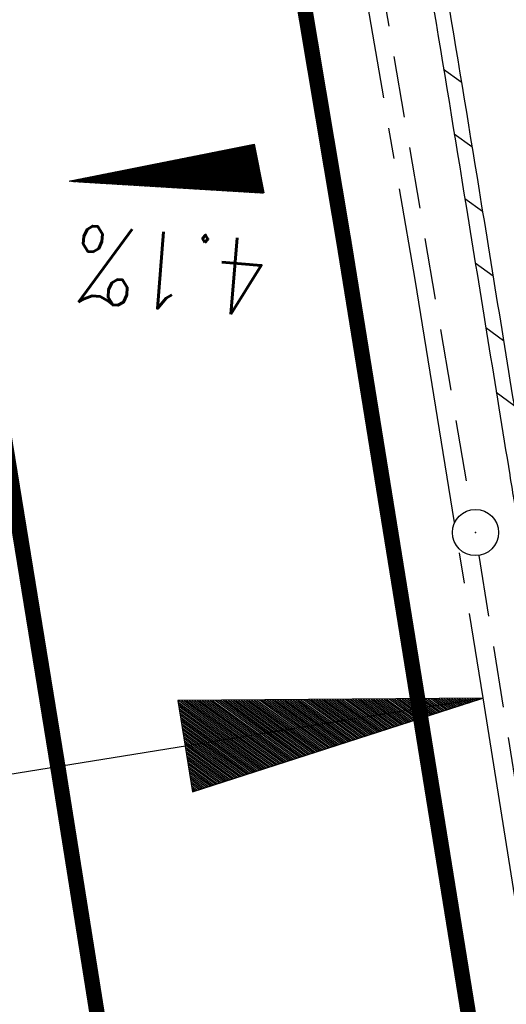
# Model space of a CAD drawing. Extents: x 447426 to 448116, y 440349 to 441552.
# Tile 42 of 96: x 447795 to 447811, y 440895 to 440927. Entities that reach past the tile are written whole.
import ezdxf

# ---------------------------------------------------------------- set-up
doc = ezdxf.new("R2010")
doc.units = 0
doc.header["$LTSCALE"] = 2
doc.header["$MEASUREMENT"] = 0
for name, pattern in [('ACHSE', [5.5, 4, -0.5, 0.5, -0.5]), ('AUSGEZOGEN', [0]), ('GESTRICH-X2', [1.5, 1, -0.5])]:
    doc.linetypes.add(name, pattern=pattern)
doc.layers.get('0').update_dxf_attribs({"linetype": 'AUSGEZOGEN'})
for name, color, linetype in [('ACHSELEMENT', 1, 'AUSGEZOGEN'), ('ACHSETOP', 250, 'ACHSE'), ('BOESCHG', 250, 'AUSGEZOGEN'), ('FBRTOP', 250, 'AUSGEZOGEN'), ('GEF', 1, 'AUSGEZOGEN'), ('KANAL', 7, 'GESTRICH-X2'), ('PFEILTOP', 200, 'AUSGEZOGEN'), ('Rinne', 200, 'CONTINUOUS'), ('SCHLITZRINNE', 200, 'AUSGEZOGEN'), ('SCHSYMBOL', 200, 'AUSGEZOGEN')]:
    doc.layers.add(name, color=color, linetype=linetype)
doc.styles.add('ROMANS', font='romans.shx', dxfattribs={"width": 0.8})

# ---------------------------------------------------------------- blocks, each defined once
blk = doc.blocks.new('*X37')
at = {"color": 0}
for p, q in [((770.548, 144.929), (770.659, 145.041)), ((770.561, 145.013), (770.65, 145.102)), ((770.573, 145.096), (770.64, 145.163)), ((770.586, 145.18), (770.631, 145.225)), ((770.599, 145.263), (770.622, 145.286)), ((770.484, 144.512), (770.706, 144.734)), ((770.497, 144.595), (770.697, 144.795)), ((770.509, 144.679), (770.687, 144.857)), ((770.522, 144.762), (770.678, 144.918)), ((770.535, 144.846), (770.669, 144.979)), ((770.42, 144.094), (770.753, 144.427)), ((770.433, 144.178), (770.744, 144.489)), ((770.446, 144.261), (770.734, 144.55)), ((770.458, 144.345), (770.725, 144.611)), ((770.471, 144.428), (770.716, 144.673)), ((770.356, 143.677), (770.8, 144.121)), ((770.369, 143.76), (770.791, 144.182)), ((770.382, 143.844), (770.781, 144.243)), ((770.394, 143.927), (770.772, 144.305)), ((770.407, 144.011), (770.762, 144.366)), ((770.279, 143.176), (770.856, 143.753)), ((770.292, 143.259), (770.847, 143.814)), ((770.305, 143.343), (770.838, 143.875)), ((770.318, 143.426), (770.828, 143.937)), ((770.331, 143.51), (770.819, 143.998)), ((770.343, 143.593), (770.809, 144.059)), ((770.215, 142.758), (770.903, 143.446)), ((770.228, 142.842), (770.894, 143.508)), ((770.241, 142.925), (770.884, 143.569)), ((770.254, 143.009), (770.875, 143.63)), ((770.267, 143.092), (770.866, 143.692)), ((770.152, 142.341), (770.95, 143.14)), ((770.164, 142.425), (770.941, 143.201)), ((770.177, 142.508), (770.931, 143.262)), ((770.19, 142.592), (770.922, 143.324)), ((770.203, 142.675), (770.913, 143.385)), ((770.088, 141.924), (770.997, 142.833)), ((770.1, 142.007), (770.988, 142.894)), ((770.113, 142.091), (770.978, 142.956)), ((770.126, 142.174), (770.969, 143.017)), ((770.139, 142.258), (770.96, 143.078)), ((770.011, 141.423), (771.053, 142.465)), ((770.024, 141.506), (771.044, 142.526)), ((770.037, 141.59), (771.035, 142.588)), ((770.049, 141.673), (771.025, 142.649)), ((770.062, 141.757), (771.016, 142.71)), ((770.075, 141.84), (771.006, 142.772)), ((769.947, 141.005), (771.1, 142.158)), ((769.96, 141.089), (771.091, 142.22)), ((769.973, 141.172), (771.082, 142.281)), ((769.985, 141.256), (771.072, 142.342)), ((769.998, 141.339), (771.063, 142.404)), ((769.883, 140.588), (771.147, 141.852)), ((769.896, 140.671), (771.138, 141.913)), ((769.909, 140.755), (771.129, 141.974)), ((769.922, 140.838), (771.119, 142.036)), ((769.934, 140.922), (771.11, 142.097)), ((769.819, 140.17), (771.194, 141.545)), ((769.832, 140.254), (771.185, 141.607)), ((769.845, 140.337), (771.175, 141.668)), ((769.858, 140.421), (771.166, 141.729)), ((769.87, 140.504), (771.157, 141.79)), ((769.755, 139.753), (771.241, 141.239)), ((769.768, 139.836), (771.232, 141.3)), ((769.781, 139.92), (771.222, 141.361)), ((769.794, 140.003), (771.213, 141.423)), ((769.807, 140.087), (771.204, 141.484)), ((769.679, 139.252), (771.297, 140.871)), ((769.692, 139.335), (771.288, 140.932)), ((769.704, 139.419), (771.279, 140.993)), ((769.717, 139.502), (771.269, 141.055)), ((769.73, 139.586), (771.26, 141.116)), ((769.743, 139.669), (771.251, 141.177)), ((769.615, 138.834), (771.344, 140.564)), ((769.628, 138.918), (771.335, 140.625)), ((769.64, 139.001), (771.326, 140.687)), ((769.653, 139.085), (771.316, 140.748)), ((769.666, 139.168), (771.307, 140.809)), ((769.551, 138.417), (771.391, 140.257)), ((769.564, 138.501), (771.382, 140.319)), ((769.577, 138.584), (771.373, 140.38)), ((769.589, 138.667), (771.363, 140.441)), ((769.602, 138.751), (771.354, 140.503)), ((769.487, 138), (771.438, 139.951)), ((769.5, 138.083), (771.429, 140.012)), ((769.513, 138.167), (771.419, 140.073)), ((769.525, 138.25), (771.41, 140.135)), ((769.538, 138.334), (771.401, 140.196)), ((769.41, 137.499), (771.495, 139.583)), ((769.423, 137.582), (771.485, 139.644)), ((769.436, 137.666), (771.476, 139.705)), ((769.449, 137.749), (771.466, 139.767)), ((769.462, 137.833), (771.457, 139.828)), ((769.474, 137.916), (771.448, 139.889)), ((769.347, 137.081), (771.542, 139.276)), ((769.359, 137.165), (771.532, 139.338)), ((769.372, 137.248), (771.523, 139.399)), ((769.385, 137.332), (771.513, 139.46)), ((769.398, 137.415), (771.504, 139.521)), ((769.283, 136.664), (771.588, 138.97)), ((769.295, 136.747), (771.579, 139.031)), ((769.308, 136.831), (771.57, 139.092)), ((769.321, 136.914), (771.56, 139.154)), ((769.334, 136.998), (771.551, 139.215)), ((769.219, 136.246), (771.635, 138.663)), ((769.232, 136.33), (771.626, 138.724)), ((769.244, 136.413), (771.617, 138.786)), ((769.257, 136.497), (771.607, 138.847)), ((769.27, 136.58), (771.598, 138.908)), ((769.155, 135.829), (771.682, 138.356)), ((769.168, 135.912), (771.673, 138.418)), ((769.18, 135.996), (771.664, 138.479)), ((769.193, 136.079), (771.654, 138.54)), ((769.206, 136.163), (771.645, 138.602)), ((769.116, 135.578), (771.71, 138.172)), ((769.129, 135.662), (771.701, 138.234)), ((769.142, 135.745), (771.692, 138.295)), ((769.158, 135.549), (771.72, 138.111)), ((769.229, 135.549), (771.729, 138.05)), ((769.299, 135.549), (771.739, 137.988)), ((769.37, 135.549), (771.748, 137.927)), ((769.441, 135.549), (771.757, 137.866)), ((769.511, 135.549), (771.767, 137.804)), ((769.582, 135.549), (771.776, 137.743)), ((769.653, 135.549), (771.786, 137.682)), ((769.724, 135.549), (771.795, 137.62)), ((769.794, 135.549), (771.804, 137.559)), ((769.865, 135.549), (771.814, 137.498)), ((769.936, 135.549), (771.823, 137.436)), ((770.006, 135.549), (771.832, 137.375)), ((770.077, 135.549), (771.842, 137.314)), ((770.148, 135.549), (771.851, 137.252)), ((770.218, 135.549), (771.861, 137.191)), ((770.289, 135.549), (771.87, 137.13)), ((770.36, 135.549), (771.879, 137.069)), ((770.431, 135.549), (771.889, 137.007)), ((770.501, 135.549), (771.898, 136.946)), ((770.572, 135.549), (771.908, 136.885)), ((770.643, 135.549), (771.917, 136.823)), ((770.713, 135.549), (771.926, 136.762)), ((770.784, 135.549), (771.936, 136.701)), ((770.855, 135.549), (771.945, 136.639)), ((770.926, 135.549), (771.955, 136.578)), ((770.996, 135.549), (771.964, 136.517)), ((771.067, 135.549), (771.973, 136.455)), ((771.138, 135.549), (771.983, 136.394)), ((771.208, 135.549), (771.992, 136.333)), ((771.279, 135.549), (772.001, 136.271)), ((771.35, 135.549), (772.011, 136.21)), ((771.421, 135.549), (772.02, 136.149)), ((771.491, 135.549), (772.03, 136.087)), ((771.562, 135.549), (772.039, 136.026)), ((771.633, 135.549), (772.048, 135.965)), ((771.703, 135.549), (772.058, 135.903)), ((771.774, 135.549), (772.067, 135.842)), ((771.845, 135.549), (772.077, 135.781)), ((771.916, 135.549), (772.086, 135.719)), ((771.986, 135.549), (772.095, 135.658)), ((772.057, 135.549), (772.105, 135.597))]:
    blk.add_line(p, q, dxfattribs=at)
blk = doc.blocks.new('ELPFEIL')
for p, q in [((0, 0), (-1.5, -9.8)), ((0, 0), (0, -70)), ((1.5, -9.8), (0, 0)), ((-1.5, -9.8), (1.5, -9.8))]:
    blk.add_line(p, q)
blk.add_blockref('*X37', (-770.612, -145.349))
blk = doc.blocks.new('*X13')
at = {"color": 0}
for p, q in [((725.827, 193.844), (727.436, 195.453)), ((725.827, 193.853), (727.427, 195.453)), ((725.827, 193.861), (727.418, 195.453)), ((725.827, 193.87), (727.409, 195.453)), ((725.827, 193.879), (727.401, 195.453)), ((725.827, 193.888), (727.392, 195.453)), ((725.827, 193.897), (727.383, 195.453)), ((725.827, 193.906), (727.374, 195.453)), ((725.827, 193.914), (727.365, 195.453)), ((725.827, 193.923), (727.356, 195.453)), ((725.827, 193.932), (727.347, 195.453)), ((725.827, 193.941), (727.339, 195.453)), ((725.827, 193.95), (727.33, 195.453)), ((725.827, 193.959), (727.321, 195.453)), ((725.827, 193.967), (727.312, 195.453)), ((725.827, 193.976), (727.303, 195.453)), ((725.827, 193.985), (727.294, 195.453)), ((725.827, 193.994), (727.286, 195.453)), ((725.827, 194.003), (727.277, 195.453)), ((725.827, 194.012), (727.268, 195.453)), ((725.827, 194.02), (727.259, 195.453)), ((725.827, 194.029), (727.25, 195.453)), ((725.827, 194.038), (727.241, 195.453)), ((725.827, 194.047), (727.233, 195.453)), ((725.827, 194.056), (727.224, 195.453)), ((725.827, 194.065), (727.215, 195.453)), ((725.827, 194.073), (727.206, 195.453)), ((725.827, 194.082), (727.197, 195.453)), ((725.827, 194.091), (727.188, 195.453)), ((725.827, 194.1), (727.18, 195.453)), ((725.827, 194.109), (727.171, 195.453)), ((725.827, 194.118), (727.162, 195.453)), ((725.827, 194.127), (727.153, 195.453)), ((725.827, 194.135), (727.144, 195.453)), ((725.827, 194.144), (727.135, 195.453)), ((725.827, 194.153), (727.127, 195.453)), ((725.827, 194.162), (727.118, 195.453)), ((725.827, 194.171), (727.109, 195.453)), ((725.827, 194.18), (727.1, 195.453)), ((725.827, 194.188), (727.091, 195.453)), ((725.827, 194.197), (727.082, 195.453)), ((725.827, 194.206), (727.073, 195.453)), ((725.827, 194.215), (727.065, 195.453)), ((725.827, 194.224), (727.056, 195.453)), ((725.827, 194.233), (727.047, 195.453)), ((725.827, 194.241), (727.038, 195.453)), ((725.827, 194.25), (727.029, 195.453)), ((725.827, 194.259), (727.02, 195.453)), ((725.827, 194.268), (727.012, 195.453)), ((725.827, 194.277), (727.003, 195.453)), ((725.827, 194.286), (726.994, 195.453)), ((725.827, 194.294), (726.985, 195.453)), ((725.827, 194.303), (726.976, 195.453)), ((725.827, 194.312), (726.967, 195.453)), ((725.827, 194.321), (726.959, 195.453)), ((725.827, 194.33), (726.95, 195.453)), ((725.827, 194.339), (726.941, 195.453)), ((725.827, 194.348), (726.932, 195.453)), ((725.827, 194.356), (726.923, 195.453)), ((725.827, 194.365), (726.914, 195.453)), ((725.827, 194.374), (726.906, 195.453)), ((725.827, 194.383), (726.897, 195.453)), ((725.827, 194.392), (726.888, 195.453)), ((725.827, 194.401), (726.879, 195.453)), ((725.827, 194.409), (726.87, 195.453)), ((725.827, 194.418), (726.861, 195.453)), ((725.827, 194.427), (726.853, 195.453)), ((725.827, 194.436), (726.844, 195.453)), ((725.827, 194.445), (726.835, 195.453)), ((725.827, 194.454), (726.826, 195.453)), ((725.827, 194.462), (726.817, 195.453)), ((725.827, 194.471), (726.808, 195.453)), ((725.827, 194.48), (726.799, 195.453)), ((725.827, 194.489), (726.791, 195.453)), ((725.827, 194.498), (726.782, 195.453)), ((725.827, 194.507), (726.773, 195.453)), ((725.827, 194.515), (726.764, 195.453)), ((725.827, 194.524), (726.755, 195.453)), ((725.827, 194.533), (726.746, 195.453)), ((725.827, 194.542), (726.738, 195.453)), ((725.827, 194.551), (726.729, 195.453)), ((725.827, 194.56), (726.72, 195.453)), ((725.827, 194.568), (726.711, 195.453)), ((725.827, 194.577), (726.702, 195.453)), ((725.827, 194.586), (726.693, 195.453)), ((725.827, 194.595), (726.685, 195.453)), ((725.827, 194.604), (726.676, 195.453)), ((725.827, 194.613), (726.667, 195.453)), ((725.827, 194.622), (726.658, 195.453)), ((725.827, 194.63), (726.649, 195.453)), ((725.827, 194.639), (726.64, 195.453)), ((725.827, 194.648), (726.632, 195.453)), ((725.827, 194.657), (726.623, 195.453)), ((725.827, 194.666), (726.614, 195.453)), ((725.827, 194.675), (726.605, 195.453)), ((725.827, 194.683), (726.596, 195.453)), ((725.827, 194.692), (726.587, 195.453)), ((725.827, 194.701), (726.579, 195.453)), ((725.827, 194.71), (726.57, 195.453)), ((725.827, 194.719), (726.561, 195.453)), ((725.827, 194.728), (726.552, 195.453)), ((725.827, 194.736), (726.543, 195.453)), ((725.827, 194.745), (726.534, 195.453)), ((725.827, 194.754), (726.525, 195.453)), ((725.827, 194.763), (726.517, 195.453)), ((725.827, 194.772), (726.508, 195.453)), ((725.827, 194.781), (726.499, 195.453)), ((725.827, 194.789), (726.49, 195.453)), ((725.827, 194.798), (726.481, 195.453)), ((725.827, 194.807), (726.472, 195.453)), ((725.827, 194.816), (726.464, 195.453)), ((725.827, 194.825), (726.455, 195.453)), ((725.827, 194.834), (726.446, 195.453)), ((725.827, 194.842), (726.437, 195.453)), ((725.827, 194.851), (726.428, 195.453)), ((725.827, 194.86), (726.419, 195.453)), ((725.827, 194.869), (726.411, 195.453)), ((725.827, 194.878), (726.402, 195.453)), ((725.827, 194.887), (726.393, 195.453)), ((725.827, 194.896), (726.384, 195.453)), ((725.827, 194.904), (726.375, 195.453)), ((725.827, 194.913), (726.366, 195.453)), ((725.827, 194.922), (726.358, 195.453)), ((725.827, 194.931), (726.349, 195.453)), ((725.827, 194.94), (726.34, 195.453)), ((725.827, 194.949), (726.331, 195.453)), ((725.827, 194.957), (726.322, 195.453)), ((725.827, 194.966), (726.313, 195.453)), ((725.827, 194.975), (726.305, 195.453)), ((725.827, 194.984), (726.296, 195.453)), ((725.827, 194.993), (726.287, 195.453)), ((725.827, 195.002), (726.278, 195.453)), ((725.827, 195.01), (726.269, 195.453)), ((725.827, 195.019), (726.26, 195.453)), ((725.827, 195.028), (726.251, 195.453)), ((725.827, 195.037), (726.243, 195.453)), ((725.827, 195.046), (726.234, 195.453)), ((725.827, 195.055), (726.225, 195.453)), ((725.827, 195.063), (726.216, 195.453)), ((725.827, 195.072), (726.207, 195.453)), ((725.827, 195.081), (726.198, 195.453)), ((725.827, 195.09), (726.19, 195.453)), ((725.827, 195.099), (726.181, 195.453)), ((725.827, 195.108), (726.172, 195.453)), ((725.827, 195.116), (726.163, 195.453)), ((725.827, 195.125), (726.154, 195.453)), ((725.827, 195.134), (726.145, 195.453)), ((725.827, 195.143), (726.137, 195.453)), ((725.827, 195.152), (726.128, 195.453)), ((725.827, 195.161), (726.119, 195.453)), ((725.827, 195.17), (726.11, 195.453)), ((725.827, 195.178), (726.101, 195.453)), ((725.827, 195.187), (726.092, 195.453)), ((725.827, 195.196), (726.084, 195.453)), ((725.827, 195.205), (726.075, 195.453)), ((725.827, 195.214), (726.066, 195.453)), ((725.827, 195.223), (726.057, 195.453)), ((725.827, 195.231), (726.048, 195.453)), ((725.827, 195.24), (726.039, 195.453)), ((725.827, 195.249), (726.031, 195.453)), ((725.827, 195.258), (726.022, 195.453)), ((725.827, 195.267), (726.013, 195.453)), ((725.827, 195.276), (726.004, 195.453)), ((725.827, 195.284), (725.995, 195.453)), ((725.827, 195.293), (725.986, 195.453)), ((725.827, 195.302), (725.977, 195.453)), ((725.827, 195.311), (725.969, 195.453)), ((725.827, 195.32), (725.96, 195.453)), ((725.827, 195.329), (725.951, 195.453)), ((725.827, 195.337), (725.942, 195.453)), ((725.827, 195.346), (725.933, 195.453)), ((725.827, 195.355), (725.924, 195.453)), ((725.827, 195.364), (725.916, 195.453)), ((725.827, 195.373), (725.907, 195.453)), ((725.827, 195.382), (725.898, 195.453)), ((725.827, 195.39), (725.889, 195.453)), ((725.827, 195.399), (725.88, 195.453)), ((725.827, 195.408), (725.871, 195.453)), ((725.827, 195.417), (725.863, 195.453)), ((725.827, 195.426), (725.854, 195.453)), ((725.827, 195.435), (725.845, 195.453)), ((725.827, 195.444), (725.836, 195.453)), ((725.827, 193.826), (727.433, 195.433)), ((725.827, 193.817), (727.43, 195.421)), ((725.827, 193.808), (727.427, 195.409)), ((725.827, 193.799), (727.424, 195.397)), ((725.827, 193.791), (727.421, 195.385)), ((725.827, 193.782), (727.418, 195.373)), ((725.827, 193.773), (727.414, 195.361)), ((725.827, 193.764), (727.411, 195.349)), ((725.827, 193.755), (727.408, 195.337)), ((725.827, 193.746), (727.405, 195.325)), ((725.827, 193.738), (727.402, 195.313)), ((725.827, 193.729), (727.399, 195.301)), ((725.827, 193.72), (727.395, 195.289)), ((725.827, 193.711), (727.392, 195.277)), ((725.827, 193.702), (727.389, 195.265)), ((725.827, 193.693), (727.386, 195.253)), ((725.827, 193.685), (727.383, 195.241)), ((725.827, 193.676), (727.38, 195.229)), ((725.827, 193.667), (727.377, 195.217)), ((725.827, 193.658), (727.373, 195.205)), ((725.827, 193.649), (727.37, 195.193)), ((725.827, 193.64), (727.367, 195.181)), ((725.827, 193.632), (727.364, 195.169)), ((725.827, 193.623), (727.361, 195.157)), ((725.827, 193.614), (727.358, 195.145)), ((725.827, 193.605), (727.354, 195.133)), ((725.827, 193.596), (727.351, 195.121)), ((725.827, 193.587), (727.348, 195.109)), ((725.827, 193.579), (727.345, 195.097)), ((725.827, 193.57), (727.342, 195.085)), ((725.827, 193.561), (727.339, 195.073)), ((725.827, 193.552), (727.336, 195.061)), ((725.827, 193.543), (727.332, 195.049)), ((725.827, 193.534), (727.329, 195.037)), ((725.827, 193.525), (727.326, 195.025)), ((725.827, 193.517), (727.323, 195.013)), ((725.827, 193.508), (727.32, 195.001)), ((725.827, 193.499), (727.317, 194.989)), ((725.827, 193.49), (727.313, 194.977)), ((725.827, 193.481), (727.31, 194.965)), ((725.827, 193.472), (727.307, 194.953)), ((725.827, 193.464), (727.304, 194.941)), ((725.827, 193.455), (727.301, 194.929)), ((725.827, 193.446), (727.298, 194.917)), ((725.827, 193.437), (727.295, 194.905)), ((725.827, 193.428), (727.291, 194.893)), ((725.827, 193.419), (727.288, 194.881)), ((725.827, 193.411), (727.285, 194.869)), ((725.827, 193.402), (727.282, 194.857)), ((725.827, 193.393), (727.279, 194.845)), ((725.827, 193.384), (727.276, 194.833)), ((725.827, 193.375), (727.272, 194.821)), ((725.827, 193.366), (727.269, 194.809)), ((725.827, 193.358), (727.266, 194.797)), ((725.827, 193.349), (727.263, 194.785)), ((725.827, 193.34), (727.26, 194.773)), ((725.827, 193.331), (727.257, 194.761)), ((725.827, 193.322), (727.254, 194.749)), ((725.827, 193.313), (727.25, 194.737)), ((725.827, 193.305), (727.247, 194.725)), ((725.827, 193.296), (727.244, 194.713)), ((725.827, 193.287), (727.241, 194.701)), ((725.827, 193.278), (727.238, 194.689)), ((725.827, 193.269), (727.235, 194.677)), ((725.827, 193.26), (727.231, 194.665)), ((725.827, 193.251), (727.228, 194.653)), ((725.827, 193.243), (727.225, 194.641)), ((725.827, 193.234), (727.222, 194.629)), ((725.827, 193.225), (727.219, 194.617)), ((725.827, 193.216), (727.216, 194.605)), ((725.827, 193.207), (727.213, 194.593)), ((725.827, 193.198), (727.209, 194.581)), ((725.827, 193.19), (727.206, 194.569)), ((725.827, 193.181), (727.203, 194.557)), ((725.827, 193.172), (727.2, 194.545)), ((725.827, 193.163), (727.197, 194.533)), ((725.827, 193.154), (727.194, 194.521)), ((725.827, 193.145), (727.19, 194.509)), ((725.827, 193.137), (727.187, 194.497)), ((725.827, 193.128), (727.184, 194.485)), ((725.827, 193.119), (727.181, 194.473)), ((725.827, 193.11), (727.178, 194.461)), ((725.827, 193.101), (727.175, 194.449)), ((725.827, 193.092), (727.172, 194.437)), ((725.827, 193.084), (727.168, 194.425)), ((725.827, 193.075), (727.165, 194.413)), ((725.827, 193.066), (727.162, 194.401)), ((725.827, 193.057), (727.159, 194.389)), ((725.827, 193.048), (727.156, 194.377)), ((725.827, 193.039), (727.153, 194.365)), ((725.827, 193.031), (727.149, 194.353)), ((725.827, 193.022), (727.146, 194.341)), ((725.827, 193.013), (727.143, 194.329)), ((725.827, 193.004), (727.14, 194.317)), ((725.827, 192.995), (727.137, 194.305)), ((725.827, 192.986), (727.134, 194.293)), ((725.827, 192.977), (727.131, 194.281)), ((725.827, 192.969), (727.127, 194.269)), ((725.827, 192.96), (727.124, 194.257)), ((725.827, 192.951), (727.121, 194.245)), ((725.827, 192.942), (727.118, 194.233)), ((725.827, 192.933), (727.115, 194.221)), ((725.827, 192.924), (727.112, 194.209)), ((725.827, 192.916), (727.108, 194.197)), ((725.827, 192.907), (727.105, 194.185)), ((725.827, 192.898), (727.102, 194.173)), ((725.827, 192.889), (727.099, 194.161)), ((725.827, 192.88), (727.096, 194.15)), ((725.827, 192.871), (727.093, 194.138)), ((725.827, 192.863), (727.09, 194.126)), ((725.827, 192.854), (727.086, 194.114)), ((725.827, 192.845), (727.083, 194.102)), ((725.827, 192.836), (727.08, 194.09)), ((725.827, 192.827), (727.077, 194.078)), ((725.827, 192.818), (727.074, 194.066)), ((725.827, 192.81), (727.071, 194.054)), ((725.827, 192.801), (727.068, 194.042)), ((725.827, 192.792), (727.064, 194.03)), ((725.827, 192.783), (727.061, 194.018)), ((725.827, 192.774), (727.058, 194.006)), ((725.827, 192.765), (727.055, 193.994)), ((725.827, 192.757), (727.052, 193.982)), ((725.827, 192.748), (727.049, 193.97)), ((725.827, 192.739), (727.045, 193.958)), ((725.827, 192.73), (727.042, 193.946)), ((725.827, 192.721), (727.039, 193.934)), ((725.827, 192.712), (727.036, 193.922)), ((725.827, 192.703), (727.033, 193.91)), ((725.827, 192.695), (727.03, 193.898)), ((725.827, 192.686), (727.027, 193.886)), ((725.827, 192.677), (727.023, 193.874)), ((725.827, 192.668), (727.02, 193.862)), ((725.827, 192.659), (727.017, 193.85)), ((725.827, 192.65), (727.014, 193.838)), ((725.827, 192.642), (727.011, 193.826)), ((725.827, 192.633), (727.008, 193.814)), ((725.827, 192.624), (727.004, 193.802)), ((725.827, 192.615), (727.001, 193.79)), ((725.827, 192.606), (726.998, 193.778)), ((725.827, 192.597), (726.995, 193.766)), ((725.827, 192.589), (726.992, 193.754)), ((725.827, 192.58), (726.989, 193.742)), ((725.827, 192.571), (726.986, 193.73)), ((725.827, 192.562), (726.982, 193.718)), ((725.827, 192.553), (726.979, 193.706)), ((725.827, 192.544), (726.976, 193.694)), ((725.827, 192.536), (726.973, 193.682)), ((725.827, 192.527), (726.97, 193.67)), ((725.827, 192.518), (726.967, 193.658)), ((725.827, 192.509), (726.963, 193.646)), ((725.827, 192.5), (726.96, 193.634)), ((725.827, 192.491), (726.957, 193.622)), ((725.827, 192.483), (726.954, 193.61)), ((725.827, 192.474), (726.951, 193.598)), ((725.827, 192.465), (726.948, 193.586)), ((725.827, 192.456), (726.945, 193.574)), ((725.827, 192.447), (726.941, 193.562)), ((725.827, 192.438), (726.938, 193.55)), ((725.827, 192.429), (726.935, 193.538)), ((725.827, 192.421), (726.932, 193.526)), ((725.827, 192.412), (726.929, 193.514)), ((725.827, 192.403), (726.926, 193.502)), ((725.827, 192.394), (726.922, 193.49)), ((725.827, 192.385), (726.919, 193.478)), ((725.827, 192.376), (726.916, 193.466)), ((725.827, 192.368), (726.913, 193.454)), ((725.827, 192.359), (726.91, 193.442)), ((725.827, 192.35), (726.907, 193.43)), ((725.827, 192.341), (726.904, 193.418)), ((725.827, 192.332), (726.9, 193.406)), ((725.827, 192.323), (726.897, 193.394)), ((725.827, 192.315), (726.894, 193.382)), ((725.827, 192.306), (726.891, 193.37)), ((725.827, 192.297), (726.888, 193.358)), ((725.827, 192.288), (726.885, 193.346)), ((725.827, 192.279), (726.881, 193.334)), ((725.827, 192.27), (726.878, 193.322)), ((725.827, 192.262), (726.875, 193.31)), ((725.827, 192.253), (726.872, 193.298)), ((725.827, 192.244), (726.869, 193.286)), ((725.827, 192.235), (726.866, 193.274)), ((725.827, 192.226), (726.863, 193.262)), ((725.827, 192.217), (726.859, 193.25)), ((725.827, 192.209), (726.856, 193.238)), ((725.827, 192.2), (726.853, 193.226)), ((725.827, 192.191), (726.85, 193.214)), ((725.827, 192.182), (726.847, 193.202)), ((725.827, 192.173), (726.844, 193.19)), ((725.827, 192.164), (726.84, 193.178)), ((725.827, 192.155), (726.837, 193.166)), ((725.827, 192.147), (726.834, 193.154)), ((725.827, 192.138), (726.831, 193.142)), ((725.827, 192.129), (726.828, 193.13)), ((725.827, 192.12), (726.825, 193.118)), ((725.827, 192.111), (726.822, 193.106)), ((725.827, 192.102), (726.818, 193.094)), ((725.827, 192.094), (726.815, 193.082)), ((725.827, 192.085), (726.812, 193.07)), ((725.827, 192.076), (726.809, 193.058)), ((725.827, 192.067), (726.806, 193.046)), ((725.827, 192.058), (726.803, 193.034)), ((725.827, 192.049), (726.799, 193.022)), ((725.827, 192.041), (726.796, 193.01)), ((725.827, 192.032), (726.793, 192.998)), ((725.827, 192.023), (726.79, 192.986)), ((725.827, 192.014), (726.787, 192.974)), ((725.827, 192.005), (726.784, 192.962)), ((725.827, 191.996), (726.781, 192.95)), ((725.827, 191.988), (726.777, 192.938)), ((725.827, 191.979), (726.774, 192.926)), ((725.827, 191.97), (726.771, 192.914)), ((725.827, 191.961), (726.768, 192.902)), ((725.827, 191.952), (726.765, 192.89)), ((725.827, 191.943), (726.762, 192.878)), ((725.827, 191.935), (726.758, 192.866)), ((725.827, 191.926), (726.755, 192.854)), ((725.827, 191.917), (726.752, 192.842)), ((725.827, 191.908), (726.749, 192.83)), ((725.827, 191.899), (726.746, 192.818)), ((725.827, 191.89), (726.743, 192.806)), ((725.827, 191.881), (726.74, 192.794)), ((725.827, 191.873), (726.736, 192.782)), ((725.827, 191.864), (726.733, 192.77)), ((725.827, 191.855), (726.73, 192.758)), ((725.827, 191.846), (726.727, 192.746)), ((725.827, 191.837), (726.724, 192.734)), ((725.827, 191.828), (726.721, 192.722)), ((725.827, 191.82), (726.717, 192.71)), ((725.827, 191.811), (726.714, 192.698)), ((725.827, 191.802), (726.711, 192.686)), ((725.827, 191.793), (726.708, 192.674)), ((725.827, 191.784), (726.705, 192.662)), ((725.827, 191.775), (726.702, 192.65)), ((725.827, 191.767), (726.699, 192.639)), ((725.827, 191.758), (726.695, 192.627)), ((725.827, 191.749), (726.692, 192.615)), ((725.827, 191.74), (726.689, 192.603)), ((725.827, 191.731), (726.686, 192.591)), ((725.827, 191.722), (726.683, 192.579)), ((725.827, 191.714), (726.68, 192.567)), ((725.827, 191.705), (726.677, 192.555)), ((725.827, 191.696), (726.673, 192.543)), ((725.827, 191.687), (726.67, 192.531)), ((725.827, 191.678), (726.667, 192.519)), ((725.827, 191.669), (726.664, 192.507)), ((725.827, 191.66), (726.661, 192.495)), ((725.827, 191.652), (726.658, 192.483)), ((725.827, 191.643), (726.654, 192.471)), ((725.827, 191.634), (726.651, 192.459)), ((725.827, 191.625), (726.648, 192.447)), ((725.827, 191.616), (726.645, 192.435)), ((725.827, 191.607), (726.642, 192.423)), ((725.827, 191.599), (726.639, 192.411)), ((725.827, 191.59), (726.636, 192.399)), ((725.827, 191.581), (726.632, 192.387)), ((725.827, 191.572), (726.629, 192.375)), ((725.827, 191.563), (726.626, 192.363)), ((725.827, 191.554), (726.623, 192.351)), ((725.827, 191.546), (726.62, 192.339)), ((725.827, 191.537), (726.617, 192.327)), ((725.827, 191.528), (726.613, 192.315)), ((725.827, 191.519), (726.61, 192.303)), ((725.827, 191.51), (726.607, 192.291)), ((725.827, 191.501), (726.604, 192.279)), ((725.827, 191.493), (726.601, 192.267)), ((725.827, 191.484), (726.598, 192.255)), ((725.827, 191.475), (726.595, 192.243)), ((725.827, 191.466), (726.591, 192.231)), ((725.827, 191.457), (726.588, 192.219)), ((725.827, 191.448), (726.585, 192.207)), ((725.827, 191.44), (726.582, 192.195)), ((725.827, 191.431), (726.579, 192.183)), ((725.827, 191.422), (726.576, 192.171)), ((725.827, 191.413), (726.572, 192.159)), ((725.827, 191.404), (726.569, 192.147)), ((725.827, 191.395), (726.566, 192.135)), ((725.827, 191.386), (726.563, 192.123)), ((725.827, 191.378), (726.56, 192.111)), ((725.827, 191.369), (726.557, 192.099)), ((725.827, 191.36), (726.554, 192.087)), ((725.827, 191.351), (726.55, 192.075)), ((725.827, 191.342), (726.547, 192.063)), ((725.827, 191.333), (726.544, 192.051)), ((725.827, 191.325), (726.541, 192.039)), ((725.827, 191.316), (726.538, 192.027)), ((725.827, 191.307), (726.535, 192.015)), ((725.827, 191.298), (726.531, 192.003)), ((725.827, 191.289), (726.528, 191.991)), ((725.827, 191.28), (726.525, 191.979)), ((725.827, 191.272), (726.522, 191.967)), ((725.827, 191.263), (726.519, 191.955)), ((725.827, 191.254), (726.516, 191.943)), ((725.827, 191.245), (726.513, 191.931)), ((725.827, 191.236), (726.509, 191.919)), ((725.827, 191.227), (726.506, 191.907)), ((725.827, 191.219), (726.503, 191.895)), ((725.827, 191.21), (726.5, 191.883)), ((725.827, 191.201), (726.497, 191.871)), ((725.827, 191.192), (726.494, 191.859)), ((725.827, 191.183), (726.49, 191.847)), ((725.827, 191.174), (726.487, 191.835)), ((725.827, 191.166), (726.484, 191.823)), ((725.827, 191.157), (726.481, 191.811)), ((725.827, 191.148), (726.478, 191.799)), ((725.827, 191.139), (726.475, 191.787)), ((725.827, 191.13), (726.472, 191.775)), ((725.827, 191.121), (726.468, 191.763)), ((725.827, 191.112), (726.465, 191.751)), ((725.827, 191.104), (726.462, 191.739)), ((725.827, 191.095), (726.459, 191.727)), ((725.827, 191.086), (726.456, 191.715)), ((725.827, 191.077), (726.453, 191.703)), ((725.827, 191.068), (726.449, 191.691)), ((725.827, 191.059), (726.446, 191.679)), ((725.827, 191.051), (726.443, 191.667)), ((725.827, 191.042), (726.44, 191.655)), ((725.827, 191.033), (726.437, 191.643)), ((725.827, 191.024), (726.434, 191.631)), ((725.827, 191.015), (726.431, 191.619)), ((725.827, 191.006), (726.427, 191.607)), ((725.827, 190.998), (726.424, 191.595)), ((725.827, 190.989), (726.421, 191.583)), ((725.827, 190.98), (726.418, 191.571)), ((725.827, 190.971), (726.415, 191.559)), ((725.827, 190.962), (726.412, 191.547)), ((725.827, 190.953), (726.408, 191.535)), ((725.827, 190.945), (726.405, 191.523)), ((725.827, 190.936), (726.402, 191.511)), ((725.827, 190.927), (726.399, 191.499)), ((725.827, 190.918), (726.396, 191.487)), ((725.827, 190.909), (726.393, 191.475)), ((725.827, 190.9), (726.39, 191.463)), ((725.827, 190.892), (726.386, 191.451)), ((725.827, 190.883), (726.383, 191.439)), ((725.827, 190.874), (726.38, 191.427)), ((725.827, 190.865), (726.377, 191.415)), ((725.827, 190.856), (726.374, 191.403)), ((725.827, 190.847), (726.371, 191.391)), ((725.827, 190.838), (726.367, 191.379)), ((725.827, 190.83), (726.364, 191.367)), ((725.827, 190.821), (726.361, 191.355)), ((725.827, 190.812), (726.358, 191.343)), ((725.827, 190.803), (726.355, 191.331)), ((725.827, 190.794), (726.352, 191.319)), ((725.827, 190.785), (726.349, 191.307)), ((725.827, 190.777), (726.345, 191.295)), ((725.827, 190.768), (726.342, 191.283)), ((725.827, 190.759), (726.339, 191.271)), ((725.827, 190.75), (726.336, 191.259)), ((725.827, 190.741), (726.333, 191.247)), ((725.827, 190.732), (726.33, 191.235)), ((725.827, 190.724), (726.326, 191.223)), ((725.827, 190.715), (726.323, 191.211)), ((725.827, 190.706), (726.32, 191.199)), ((725.827, 190.697), (726.317, 191.187)), ((725.827, 190.688), (726.314, 191.175)), ((725.827, 190.679), (726.311, 191.163)), ((725.827, 190.671), (726.308, 191.151)), ((725.827, 190.662), (726.304, 191.139)), ((725.827, 190.653), (726.301, 191.128)), ((725.827, 190.644), (726.298, 191.116)), ((725.827, 190.635), (726.295, 191.104)), ((725.827, 190.626), (726.292, 191.092)), ((725.827, 190.618), (726.289, 191.08)), ((725.827, 190.609), (726.286, 191.068)), ((725.827, 190.6), (726.282, 191.056)), ((725.827, 190.591), (726.279, 191.044)), ((725.827, 190.582), (726.276, 191.032)), ((725.827, 190.573), (726.273, 191.02)), ((725.827, 190.564), (726.27, 191.008)), ((725.827, 190.556), (726.267, 190.996)), ((725.827, 190.547), (726.263, 190.984)), ((725.827, 190.538), (726.26, 190.972)), ((725.827, 190.529), (726.257, 190.96)), ((725.827, 190.52), (726.254, 190.948)), ((725.827, 190.511), (726.251, 190.936)), ((725.827, 190.503), (726.248, 190.924)), ((725.827, 190.494), (726.245, 190.912)), ((725.827, 190.485), (726.241, 190.9)), ((725.827, 190.476), (726.238, 190.888)), ((725.827, 190.467), (726.235, 190.876)), ((725.827, 190.458), (726.232, 190.864)), ((725.827, 190.45), (726.229, 190.852)), ((725.827, 190.441), (726.226, 190.84)), ((725.827, 190.432), (726.222, 190.828)), ((725.827, 190.423), (726.219, 190.816)), ((725.827, 190.414), (726.216, 190.804)), ((725.827, 190.405), (726.213, 190.792)), ((725.827, 190.397), (726.21, 190.78)), ((725.827, 190.388), (726.207, 190.768)), ((725.827, 190.379), (726.204, 190.756)), ((725.827, 190.37), (726.2, 190.744)), ((725.827, 190.361), (726.197, 190.732)), ((725.827, 190.352), (726.194, 190.72)), ((725.827, 190.344), (726.191, 190.708)), ((725.827, 190.335), (726.188, 190.696)), ((725.827, 190.326), (726.185, 190.684)), ((725.827, 190.317), (726.181, 190.672)), ((725.827, 190.308), (726.178, 190.66)), ((725.827, 190.299), (726.175, 190.648)), ((725.827, 190.29), (726.172, 190.636)), ((725.827, 190.282), (726.169, 190.624)), ((725.827, 190.273), (726.166, 190.612)), ((725.827, 190.264), (726.163, 190.6)), ((725.827, 190.255), (726.159, 190.588)), ((725.827, 190.246), (726.156, 190.576)), ((725.827, 190.237), (726.153, 190.564)), ((725.827, 190.229), (726.15, 190.552)), ((725.827, 190.22), (726.147, 190.54)), ((725.827, 190.211), (726.144, 190.528)), ((725.827, 190.202), (726.14, 190.516)), ((725.827, 190.193), (726.137, 190.504)), ((725.827, 190.184), (726.134, 190.492)), ((725.827, 190.176), (726.131, 190.48)), ((725.827, 190.167), (726.128, 190.468)), ((725.827, 190.158), (726.125, 190.456)), ((725.827, 190.149), (726.122, 190.444)), ((725.827, 190.14), (726.118, 190.432)), ((725.827, 190.131), (726.115, 190.42)), ((725.827, 190.123), (726.112, 190.408)), ((725.827, 190.114), (726.109, 190.396)), ((725.827, 190.105), (726.106, 190.384)), ((725.827, 190.096), (726.103, 190.372)), ((725.827, 190.087), (726.099, 190.36)), ((725.827, 190.078), (726.096, 190.348)), ((725.827, 190.07), (726.093, 190.336)), ((725.827, 190.061), (726.09, 190.324)), ((725.827, 190.052), (726.087, 190.312)), ((725.827, 190.043), (726.084, 190.3)), ((725.827, 190.034), (726.081, 190.288)), ((725.827, 190.025), (726.077, 190.276)), ((725.827, 190.016), (726.074, 190.264)), ((725.827, 190.008), (726.071, 190.252)), ((725.827, 189.999), (726.068, 190.24)), ((725.827, 189.99), (726.065, 190.228)), ((725.827, 189.981), (726.062, 190.216)), ((725.827, 189.972), (726.058, 190.204)), ((725.827, 189.963), (726.055, 190.192)), ((725.827, 189.955), (726.052, 190.18)), ((725.827, 189.946), (726.049, 190.168)), ((725.827, 189.937), (726.046, 190.156)), ((725.827, 189.928), (726.043, 190.144)), ((725.827, 189.919), (726.04, 190.132)), ((725.827, 189.91), (726.036, 190.12)), ((725.827, 189.902), (726.033, 190.108)), ((725.827, 189.893), (726.03, 190.096)), ((725.827, 189.884), (726.027, 190.084)), ((725.827, 189.875), (726.024, 190.072)), ((725.827, 189.866), (726.021, 190.06)), ((725.827, 189.857), (726.017, 190.048)), ((725.827, 189.849), (726.014, 190.036)), ((725.827, 189.84), (726.011, 190.024)), ((725.827, 189.831), (726.008, 190.012)), ((725.827, 189.822), (726.005, 190)), ((725.827, 189.813), (726.002, 189.988)), ((725.827, 189.804), (725.999, 189.976)), ((725.827, 189.796), (725.995, 189.964)), ((725.827, 189.787), (725.992, 189.952)), ((725.827, 189.778), (725.989, 189.94)), ((725.827, 189.769), (725.986, 189.928)), ((725.827, 189.76), (725.983, 189.916)), ((725.827, 189.751), (725.98, 189.904)), ((725.827, 189.742), (725.976, 189.892)), ((725.827, 189.734), (725.973, 189.88)), ((725.827, 189.725), (725.97, 189.868)), ((725.827, 189.716), (725.967, 189.856)), ((725.827, 189.707), (725.964, 189.844)), ((725.827, 189.698), (725.961, 189.832)), ((725.827, 189.689), (725.958, 189.82)), ((725.827, 189.681), (725.954, 189.808)), ((725.827, 189.672), (725.951, 189.796)), ((725.827, 189.663), (725.948, 189.784)), ((725.827, 189.654), (725.945, 189.772)), ((725.827, 189.645), (725.942, 189.76)), ((725.827, 189.636), (725.939, 189.748)), ((725.827, 189.628), (725.935, 189.736)), ((725.827, 189.619), (725.932, 189.724)), ((725.827, 189.61), (725.929, 189.712)), ((725.827, 189.601), (725.926, 189.7)), ((725.827, 189.592), (725.923, 189.688)), ((725.827, 189.583), (725.92, 189.676)), ((725.827, 189.575), (725.917, 189.664)), ((725.827, 189.566), (725.913, 189.652)), ((725.827, 189.557), (725.91, 189.64)), ((725.827, 189.548), (725.907, 189.628)), ((725.827, 189.539), (725.904, 189.616)), ((725.827, 189.53), (725.901, 189.605)), ((725.827, 189.521), (725.898, 189.593)), ((725.827, 189.513), (725.895, 189.581)), ((725.827, 189.504), (725.891, 189.569)), ((725.827, 189.495), (725.888, 189.557)), ((725.827, 189.486), (725.885, 189.545)), ((725.827, 189.477), (725.882, 189.533)), ((725.827, 189.468), (725.879, 189.521)), ((725.827, 189.46), (725.876, 189.509)), ((725.827, 189.451), (725.872, 189.497)), ((725.827, 189.442), (725.869, 189.485)), ((725.827, 189.433), (725.866, 189.473)), ((725.827, 189.424), (725.863, 189.461)), ((725.827, 189.415), (725.86, 189.449)), ((725.827, 189.407), (725.857, 189.437)), ((725.827, 189.398), (725.854, 189.425)), ((725.827, 189.389), (725.85, 189.413)), ((725.827, 189.38), (725.847, 189.401)), ((725.827, 189.371), (725.844, 189.389)), ((725.827, 189.362), (725.841, 189.377)), ((725.827, 189.354), (725.838, 189.365)), ((725.827, 189.345), (725.835, 189.353)), ((725.827, 189.336), (725.831, 189.341))]:
    blk.add_line(p, q, dxfattribs=at)
blk = doc.blocks.new('GEF')
at = {"color": 0}
for p, q in [((0.01, 0.018), (0.01, 6.148)), ((1.622, 6.148), (0.01, 0.018)), ((0.01, 6.148), (1.622, 6.148))]:
    blk.add_line(p, q, dxfattribs=at)
blk.add_blockref('*X13', (-725.817, -189.305), dxfattribs=at)
blk = doc.blocks.new('GST')
at = {"color": 0}
blk.add_circle((0, 0), 0.75, dxfattribs=at)
blk.add_point((0, 0), dxfattribs=at)

msp = doc.modelspace()

# ---------------------------------------------------------------- hatches: boundary and pattern name
at = {"layer": 'PFEILTOP'}
h = msp.add_hatch(dxfattribs=at)
h.set_pattern_fill('_USER', color=256, scale=1.5, angle=45, style=0, pattern_type=0)
h.set_pattern_definition([(330.0705, (447756.0982, 441019.2997), (0.7484, 1.29996), [])])
edge = h.paths.add_edge_path()
edge.add_arc((447777.419, 441030.699), 25.153, 166.2061, 173.0821)
edge.add_arc((447758.624, 441032.98), 6.22, 173.0821, 187.2897)
edge.add_arc((447882.798, 441048.864), 131.406, 187.28973, 189.20506)
edge.add_arc((447769.02, 441030.426), 16.144, 189.2051, 194.732)
edge.add_arc((449313.88, 441436.633), 1613.516, 194.731953, 195.028164)
edge.add_arc((453710.748, 442617.087), 6166.089, 195.0281645, 195.1796752)
edge.add_arc((456083.849, 443260.941), 8624.982, 195.1796752, 195.2931305)
edge.add_arc((441467.14, 439264.145), 6528.32, 15.1627295, 15.2931305, ccw=False)
edge.add_arc((446638.849, 440665.655), 1170.074, 13.669505, 15.162729, ccw=False)
edge.add_arc((447383.262, 440846.704), 403.961, 11.12885, 13.6695, ccw=False)
edge.add_arc((445196.464, 440416.527), 2632.668, 10.78341, 11.128855, ccw=False)
edge.add_arc((443527.347, 440098.627), 4331.789, 10.514098, 10.78341, ccw=False)
edge.add_arc((419448.534, 435629.754), 28821.788, 10.4886741, 10.5140985, ccw=False)
edge.add_arc((501532.893, 450826.408), 54657.432, 190.4886741, 190.507137)
edge.add_arc((449026.512, 441088.16), 1255.62, 190.507137, 190.68743)
edge.add_arc((468808.147, 444821.445), 21386.455, 190.6874301, 190.7311091)
edge.add_arc((447821.701, 440844.212), 26.461, 190.7311, 200.6343)
edge.add_arc((447930.721, 440885.264), 142.955, 200.6343, 204.86431)
edge.add_arc((447777.419, 441030.699), 24.353, 166.2061, 173.0821)
edge.add_arc((447758.624, 441032.98), 5.42, 173.0821, 187.2897)
edge.add_arc((447882.798, 441048.864), 130.606, 187.28973, 189.20506)
edge.add_arc((447769.02, 441030.426), 15.344, 189.2051, 194.732)
edge.add_arc((449313.88, 441436.633), 1612.716, 194.731953, 195.028164)
edge.add_arc((453710.748, 442617.087), 6165.289, 195.0281645, 195.1796752)
edge.add_arc((456083.849, 443260.941), 8624.182, 195.1796752, 195.2931305)
edge.add_arc((441467.14, 439264.145), 6529.12, 15.1627295, 15.2931305, ccw=False)
edge.add_arc((446638.849, 440665.655), 1170.874, 13.669505, 15.162729, ccw=False)
edge.add_arc((447383.262, 440846.704), 404.761, 11.12885, 13.6695, ccw=False)
edge.add_line((447752.992, 441036.696), (447753.768, 441036.506))
h = msp.add_hatch(dxfattribs=at)
h.set_pattern_fill('_USER', color=256, scale=1.5, angle=45, style=0, pattern_type=0)
h.set_pattern_definition([(325.5891, (447783.1063, 440910.9329), (0.847686, 1.237509), [])])
edge = h.paths.add_edge_path()
edge.add_arc((445196.464, 440416.527), 2633.468, 10.78341, 11.128855, ccw=False)
edge.add_arc((443527.347, 440098.627), 4332.589, 10.514098, 10.78341, ccw=False)
edge.add_arc((419448.534, 435629.754), 28822.588, 10.4886741, 10.5140985, ccw=False)
edge.add_arc((501532.893, 450826.408), 54656.632, 190.4886741, 190.507137)
edge.add_arc((449026.512, 441088.16), 1254.82, 190.507137, 190.68743)
edge.add_arc((468808.147, 444821.445), 21385.655, 190.6874301, 190.7311091)
edge.add_arc((447821.701, 440844.212), 25.661, 190.7311, 200.6343)
edge.add_arc((447930.721, 440885.264), 142.155, 200.6343, 204.86431)
edge.add_arc((447777.419, 441030.699), 25.153, 166.2061, 173.0821)
edge.add_arc((447758.624, 441032.98), 6.22, 173.0821, 187.2897)
edge.add_arc((447882.798, 441048.864), 131.406, 187.28973, 189.20506)
edge.add_arc((447769.02, 441030.426), 16.144, 189.2051, 194.732)
edge.add_arc((449313.88, 441436.633), 1613.516, 194.731953, 195.028164)
edge.add_arc((453710.748, 442617.087), 6166.089, 195.0281645, 195.1796752)
edge.add_arc((456083.849, 443260.941), 8624.982, 195.1796752, 195.2931305)
edge.add_arc((441467.14, 439264.145), 6528.32, 15.1627295, 15.2931305, ccw=False)
edge.add_arc((446638.849, 440665.655), 1170.074, 13.669505, 15.162729, ccw=False)
edge.add_arc((447383.262, 440846.704), 403.961, 11.12885, 13.6695, ccw=False)
edge.add_arc((445196.464, 440416.527), 2632.668, 10.78341, 11.128855, ccw=False)
edge.add_arc((443527.347, 440098.627), 4331.789, 10.514098, 10.78341, ccw=False)
edge.add_arc((419448.534, 435629.754), 28821.788, 10.4886741, 10.5140985, ccw=False)
edge.add_arc((501532.893, 450826.408), 54657.432, 190.4886741, 190.507137)
edge.add_arc((449026.512, 441088.16), 1255.62, 190.507137, 190.68743)
edge.add_arc((468808.147, 444821.445), 21386.455, 190.6874301, 190.7311091)
edge.add_arc((447821.701, 440844.212), 26.461, 190.7311, 200.6343)
edge.add_arc((447930.721, 440885.264), 142.955, 200.6343, 204.86431)
edge.add_line((447801.017, 440825.156), (447801.743, 440825.492))

# ---------------------------------------------------------------- linework, layer by layer
at = {"layer": 'ACHSETOP'}
msp.add_lwpolyline([(447712.307, 441280.452), (447720.757, 441256.924), (447728.915, 441233.292), (447736.778, 441209.561), (447744.346, 441185.734), (447751.617, 441161.815), (447758.59, 441137.808), (447765.265, 441113.715), (447771.64, 441089.542), (447777.713, 441065.291), (447783.485, 441040.967), (447788.955, 441016.572), (447794.121, 440992.112), (447798.982, 440967.589), (447803.539, 440943.008), (447807.789, 440918.373), (447810.001, 440904.772), (447811.764, 440893.69), (447815.693, 440869.001), (447819.621, 440844.312)], dxfattribs=at)
at = {"layer": 'BOESCHG'}
msp.add_lwpolyline([(447751.964, 441037.535, 0.030728), (447751.41, 441033.995, 0.060519), (447751.46, 441032.171, 0.005295), (447752.165, 441027.764, 0.014105), (447752.494, 441026.121, 0.005325), (447754.88, 441016.214, 0.003769), (447758.505, 441002.281, 0.004662), (447762.737, 440987.073, -0.004551), (447767.076, 440971.492, -0.007102), (447774.545, 440942.034, -0.013187), (447777.921, 440926.016, -0.000091), (447780.69, 440910.901, 0.000063), (447784.683, 440889.096, 0.000022), (447788.917, 440865.999, 0.000072), (447790.182, 440859.104, 0.013596), (447790.88, 440855.809, 0.002572), (447795.131, 440838.525, 0.010247), (447797.159, 440831.103, 0.014843), (447798.815, 440826.056, 0.075837)], format="xyb", dxfattribs=at)
at = {"layer": 'FBRTOP', "const_width": 0.5}
msp.add_lwpolyline([(447699.16, 441275.638), (447707.552, 441252.274), (447715.653, 441228.806), (447723.461, 441205.24), (447730.977, 441181.579), (447738.197, 441157.826), (447745.121, 441133.986), (447751.75, 441110.061), (447758.081, 441086.056), (447764.111, 441061.974), (447769.843, 441037.819), (447775.275, 441013.594), (447780.405, 440989.304), (447785.232, 440964.952), (447789.758, 440940.542), (447793.981, 440916.059), (447796.179, 440902.549), (447797.938, 440891.49), (447801.867, 440866.801), (447805.795, 440842.112)], dxfattribs=at)
at = {"layer": 'FBRTOP', "const_width": 0.5, "flags": 128}
msp.add_lwpolyline([(447787.018, 441016.179, -0.003016), (447791.968, 440992.676, -0.003016), (447796.635, 440969.115, -0.003164), (447801.224, 440944.341, -0.003164), (447805.5, 440919.51)], format="xyb", dxfattribs=at)
msp.add_lwpolyline([(447805.5, 440919.51), (447813.341, 440870.909), (447821.25, 440820.948), (447829.113, 440771.589), (447836.615, 440724.353), (447844.674, 440673.587), (447848.15, 440651.549)], dxfattribs=at)
at = {"layer": 'KANAL'}
for p, q in [((447801.563, 440958.156), (447809.625, 440910.875)), ((447809.875, 440909.406), (447817.625, 440861.125))]:
    msp.add_line(p, q, dxfattribs=at)
at = {"layer": 'Rinne'}
for points in [[(447752.992, 441036.696, 0.030011), (447752.449, 441033.729, 0.062072), (447752.454, 441032.19, 0.008357), (447753.084, 441027.843, 0.02412), (447753.407, 441026.32, 0.001292), (447755.549, 441018.258, 0.000661), (447759.798, 441002.516, 0.000495), (447764.286, 440986.038, -0.000569), (447768.189, 440971.701, -0.006516), (447775.781, 440942.168, -0.011086), (447779.627, 440924.675, -0.001507), (447782.643, 440909.091, -0.001175), (447786.406, 440889.081, -0.000111), (447788.737, 440876.506, 0.000081), (447791.946, 440859.188, 0.000787), (447792.672, 440855.304, 0.000191), (447795.702, 440839.285, 0.043238), (447796.937, 440834.887, 0.018459), (447801.017, 440825.156, 0.018459)], [(447752.992, 441036.696, 0.030011), (447752.449, 441033.729, 0.062072), (447752.454, 441032.19, 0.008357), (447753.084, 441027.843, 0.02412), (447753.407, 441026.32, 0.001292), (447755.549, 441018.258, 0.000661), (447759.798, 441002.516, 0.000495), (447764.286, 440986.038, -0.000569), (447768.189, 440971.701, -0.006516), (447775.781, 440942.168, -0.011086), (447779.627, 440924.675, -0.001507), (447782.643, 440909.091, -0.001175), (447786.406, 440889.081, -0.000111), (447788.737, 440876.506, 0.000081), (447791.946, 440859.188, 0.000787), (447792.672, 440855.304, 0.000191), (447795.702, 440839.285, 0.043238), (447796.937, 440834.887, 0.018459), (447801.017, 440825.156, 0.018459)], [(447780.411, 440924.829, -0.001507), (447783.429, 440909.241, -0.001175), (447787.192, 440889.227, -0.000111), (447789.523, 440876.652, 0.000081), (447792.732, 440859.334, 0.000787), (447793.458, 440855.453, 0.000191), (447796.488, 440839.433, 0.043238), (447797.685, 440835.168, 0.018459), (447801.743, 440825.492, 0.018459)]]:
    msp.add_lwpolyline(points, format="xyb", dxfattribs=at)
at = {"layer": 'SCHLITZRINNE'}
for p, q in [((447808.73, 440925.217), (447809.305, 440924.8)), ((447809.076, 440923.113), (447809.651, 440922.697)), ((447809.419, 440921.012), (447809.993, 440920.596)), ((447809.76, 440918.912), (447810.335, 440918.495)), ((447810.102, 440916.811), (447810.676, 440916.395)), ((447810.443, 440914.711), (447811.017, 440914.295))]:
    msp.add_line(p, q, dxfattribs=at)
at = {"layer": 'SCHLITZRINNE', "flags": 128}
msp.add_lwpolyline([(447791.77, 441013.292, -0.00026), (447792.766, 441008.644, -0.001768), (447792.91, 441007.961, -0.000324), (447799.538, 440975.752, -0.001914), (447800.637, 440970.288, -0.002036), (447804.836, 440947.91, -0.003793), (447809.46, 440920.76, -0.000042), (447810.879, 440912.023, -0.000197), (447811.18, 440910.166, -0.000139), (447816.178, 440879.171, -0.000567), (447817.395, 440871.558, -0.000185), (447817.467, 440871.106, 0.000008), (447819.144, 440860.483, 0.000367), (447821.743, 440844.106, 0.000284), (447825.132, 440822.924)], format="xyb", dxfattribs=at)
at = {"layer": 'SCHLITZRINNE'}
msp.add_lwpolyline([(447803.376, 440958.524, -0.000957), (447805.328, 440947.999, -0.003794), (447809.954, 440920.84, -0.000042), (447811.373, 440912.103, -0.00009), (447811.511, 440911.253, -0.000139)], format="xyb", dxfattribs=at)

# ---------------------------------------------------------------- block references
at = {"layer": 'ACHSELEMENT', "rotation": 279.1455500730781}
msp.add_blockref('ELPFEIL', (447810.002, 440904.76), dxfattribs=at)
at = {"layer": 'GEF', "rotation": 281.2689789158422}
msp.add_blockref('GEF', (447796.534, 440921.581), dxfattribs=at)
at = {"layer": 'SCHSYMBOL', "rotation": 99.19329999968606}
msp.add_blockref('GST', (447809.765, 440910.148), dxfattribs=at)

# ---------------------------------------------------------------- texts
at = {"layer": 'GEF', "style": 'ROMANS', "width": 0.8}
msp.add_text('4.1%%%', height=2.5, rotation=175.4211, dxfattribs=at).set_placement((447803.122, 440919.646))

doc.saveas('drawing.dxf')
